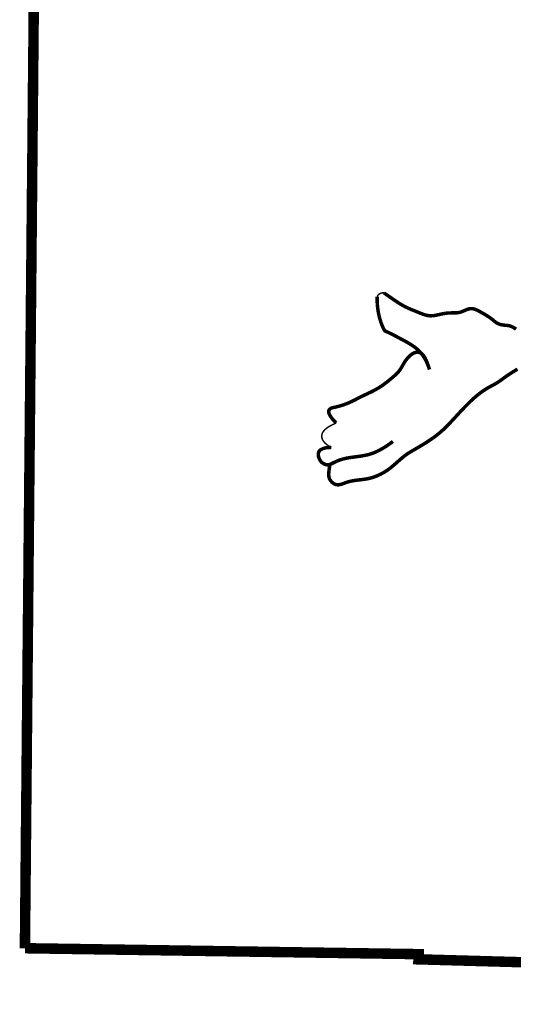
# Model space of a CAD drawing. Header units: feet. Extents: x 24.4 to 32.9, y 2.4 to 13.4.
# Tile 4 of 156: x 31.014 to 31.34, y 3.798 to 4.449. Entities that reach past the tile are written whole.
import ezdxf

# ---------------------------------------------------------------- set-up
doc = ezdxf.new("R2010")
doc.units = ezdxf.units.FT
doc.header["$MEASUREMENT"] = 0
doc.layers.add('BELMONT-BORDER', color=7, linetype='Continuous')
doc.layers.add('FACE', color=7, linetype='Continuous')

msp = doc.modelspace()

# ---------------------------------------------------------------- linework, layer by layer
at = {"layer": 'BELMONT-BORDER', "color": 7, "const_width": 0.00691}
for points in [[(31.0176, 3.83553), (31.0264, 4.77095), (31.29374, 4.7735), (31.29386, 4.76348), (32.10912, 4.74057), (32.10918, 4.75478), (32.25958, 4.7518)], [(31.0176, 3.83553), (31.27777, 3.83162), (31.27766, 3.82819), (31.53666, 3.82097), (31.53647, 3.81584), (31.99811, 3.80193)]]:
    msp.add_lwpolyline(points, dxfattribs=at)
at = {"layer": 'FACE', "color": 7}
for points, const_width in [([(31.25033, 4.2661), (31.25059, 4.26654), (31.25086, 4.26691), (31.25112, 4.26723), (31.25138, 4.26748), (31.25163, 4.26769), (31.25188, 4.26787), (31.25212, 4.26802), (31.25234, 4.26814), (31.25256, 4.26826), (31.25277, 4.26836), (31.253, 4.26844), (31.25325, 4.26851), (31.25356, 4.26856), (31.25391, 4.26858), (31.25435, 4.26858), (31.25486, 4.26856)], 0.000969), ([(31.25486, 4.26856), (31.25704, 4.26704), (31.25949, 4.26534), (31.26153, 4.26393), (31.26324, 4.26278), (31.2647, 4.26183), (31.26596, 4.26104), (31.26711, 4.26036), (31.26822, 4.25975), (31.26929, 4.25921), (31.27034, 4.25871), (31.27137, 4.25825), (31.27239, 4.25781), (31.2734, 4.25739), (31.27442, 4.25698), (31.27544, 4.25656), (31.27648, 4.25613), (31.27752, 4.2557), (31.27857, 4.25527), (31.27961, 4.25487), (31.28063, 4.25449), (31.28163, 4.25416), (31.2826, 4.25388), (31.28353, 4.25366), (31.28442, 4.25351), (31.28527, 4.25344), (31.28609, 4.25342), (31.2869, 4.25346), (31.2877, 4.25354), (31.28851, 4.25366), (31.28932, 4.25381), (31.29016, 4.25398), (31.29102, 4.25417), (31.29191, 4.25437), (31.29282, 4.25457), (31.29375, 4.25475), (31.2947, 4.25493), (31.29566, 4.25508), (31.29662, 4.2552), (31.29759, 4.25528), (31.29856, 4.25532), (31.29953, 4.25534), (31.30049, 4.25534), (31.30145, 4.25534), (31.3024, 4.25537), (31.30334, 4.25544), (31.30427, 4.25557), (31.30519, 4.25577), (31.30609, 4.25606), (31.30698, 4.2564), (31.30786, 4.25678), (31.30874, 4.25716), (31.30961, 4.25752), (31.31047, 4.25783), (31.31135, 4.25805), (31.31222, 4.25816), (31.3131, 4.25814), (31.31399, 4.25799), (31.31488, 4.25775), (31.31577, 4.25741), (31.31665, 4.25702), (31.31753, 4.25657), (31.3184, 4.2561), (31.31925, 4.25561), (31.32009, 4.25513), (31.32092, 4.25466), (31.32172, 4.25419), (31.3225, 4.25372), (31.32325, 4.25326), (31.32397, 4.25279), (31.32466, 4.25233), (31.32532, 4.25186), (31.32594, 4.25139), (31.32653, 4.25092), (31.32709, 4.25046), (31.32764, 4.25002), (31.32817, 4.2496), (31.3287, 4.2492), (31.32923, 4.24883), (31.32977, 4.24851), (31.33032, 4.24823), (31.33089, 4.24799), (31.33147, 4.24779), (31.33205, 4.24762), (31.33265, 4.24749), (31.33325, 4.24738), (31.33385, 4.24729), (31.33446, 4.24722), (31.33506, 4.24716), (31.33568, 4.24711), (31.3363, 4.24705), (31.33693, 4.24696), (31.33759, 4.24683), (31.33827, 4.24665), (31.33897, 4.24641), (31.33971, 4.24609), (31.34049, 4.24568), (31.34131, 4.24518), (31.34216, 4.24459)], 0.0023), ([(31.285, 4.21793), (31.28389, 4.22096), (31.28273, 4.22354), (31.28155, 4.22573), (31.28034, 4.22758), (31.27911, 4.22913), (31.27787, 4.23044), (31.27662, 4.23157), (31.27538, 4.23256), (31.27414, 4.23345), (31.2729, 4.23428), (31.27167, 4.23505), (31.27045, 4.23577), (31.26923, 4.23645), (31.26802, 4.2371), (31.2668, 4.23774), (31.26558, 4.23838), (31.26437, 4.23902), (31.26318, 4.23966), (31.26202, 4.24027), (31.26092, 4.24086), (31.25989, 4.2414), (31.25895, 4.24188), (31.25812, 4.24228), (31.25742, 4.2426), (31.25686, 4.24282), (31.25643, 4.24298), (31.25608, 4.24311), (31.2558, 4.24324), (31.25556, 4.24342), (31.25534, 4.24366), (31.2551, 4.24402), (31.25482, 4.24452), (31.25448, 4.24519), (31.25409, 4.24603), (31.25365, 4.24703), (31.2532, 4.24819), (31.25273, 4.2495), (31.25228, 4.25094), (31.25184, 4.25252), (31.25144, 4.25422), (31.25109, 4.25603), (31.2508, 4.25796), (31.25057, 4.25999), (31.25041, 4.26211), (31.25033, 4.26434), (31.25033, 4.2661)], 0.0023), ([(31.285, 4.21793), (31.28397, 4.22087), (31.28307, 4.22321), (31.28226, 4.22503), (31.28153, 4.22638), (31.28087, 4.22737), (31.28026, 4.22805), (31.27967, 4.22852), (31.2791, 4.22884), (31.27852, 4.22908), (31.27793, 4.22924), (31.27733, 4.22934), (31.27672, 4.22935), (31.2761, 4.22929), (31.27547, 4.22914), (31.27482, 4.22891), (31.27416, 4.22859), (31.27349, 4.22819), (31.27281, 4.2277), (31.27213, 4.22713), (31.27146, 4.22651), (31.2708, 4.22583), (31.27017, 4.22511), (31.26956, 4.22436), (31.26899, 4.22358), (31.26847, 4.22278), (31.26798, 4.22198), (31.26751, 4.22117), (31.26706, 4.22036), (31.2666, 4.21957), (31.26613, 4.21878), (31.26564, 4.21801), (31.26512, 4.21727), (31.26455, 4.21656), (31.26394, 4.21587), (31.2633, 4.21521), (31.26263, 4.21456), (31.26194, 4.21393), (31.26123, 4.21331), (31.26051, 4.2127), (31.25979, 4.2121), (31.25906, 4.21149), (31.25833, 4.21088), (31.2576, 4.21028), (31.25686, 4.20969), (31.25611, 4.2091), (31.25535, 4.20852), (31.25459, 4.20796), (31.25381, 4.2074), (31.25301, 4.20686), (31.2522, 4.20634), (31.25137, 4.20582), (31.25051, 4.20532), (31.24964, 4.20482), (31.24874, 4.20433), (31.24781, 4.20384), (31.24686, 4.20336), (31.24587, 4.20287), (31.24487, 4.20239), (31.24384, 4.2019), (31.24282, 4.20142), (31.24179, 4.20093), (31.24076, 4.20044), (31.23976, 4.19996), (31.23877, 4.19947), (31.23782, 4.19899), (31.23688, 4.1985), (31.23596, 4.19802), (31.23504, 4.19755), (31.23411, 4.19708), (31.23316, 4.19663), (31.23219, 4.19618), (31.23118, 4.19575), (31.23013, 4.19533), (31.22905, 4.19494), (31.22797, 4.19456), (31.22689, 4.19421), (31.22585, 4.19389), (31.22486, 4.19361), (31.22393, 4.19336), (31.2231, 4.19316), (31.22236, 4.193), (31.22171, 4.19286), (31.22115, 4.19274), (31.22065, 4.19261), (31.22021, 4.19246), (31.2198, 4.19227), (31.21942, 4.19202), (31.21906, 4.1917), (31.21871, 4.19129), (31.21844, 4.19074), (31.21834, 4.19003), (31.21849, 4.1891), (31.21898, 4.18794), (31.21988, 4.18648), (31.22129, 4.18471), (31.22328, 4.18257)], 0.0023), ([(31.21908, 4.15484), (31.21876, 4.15283), (31.21853, 4.15114), (31.2184, 4.14973), (31.21835, 4.14856), (31.2184, 4.14757), (31.21853, 4.14672), (31.21876, 4.14598), (31.21908, 4.1453), (31.21949, 4.14465), (31.21998, 4.14402), (31.22054, 4.14344), (31.22116, 4.14292), (31.22184, 4.14247), (31.22256, 4.14212), (31.22332, 4.14187), (31.22409, 4.14175), (31.22489, 4.14175), (31.22571, 4.14187), (31.22654, 4.14208), (31.22741, 4.14236), (31.2283, 4.14268), (31.22923, 4.14302), (31.2302, 4.14337), (31.23121, 4.14369), (31.23226, 4.14397), (31.23334, 4.14422), (31.23445, 4.14442), (31.23557, 4.1446), (31.23669, 4.14476), (31.2378, 4.1449), (31.23889, 4.14503), (31.23994, 4.14515), (31.24095, 4.14528), (31.24192, 4.14541), (31.24288, 4.14555), (31.24384, 4.14572), (31.2448, 4.14592), (31.24578, 4.14616), (31.24679, 4.14644), (31.24786, 4.14677), (31.24898, 4.14717), (31.25015, 4.14763), (31.25137, 4.14816), (31.25263, 4.14876), (31.25391, 4.14943), (31.25522, 4.15019), (31.25655, 4.15103), (31.25788, 4.15195), (31.25921, 4.15296), (31.26054, 4.15404), (31.26185, 4.15516), (31.26315, 4.1563), (31.26443, 4.15743), (31.26567, 4.15853), (31.26689, 4.15957), (31.26806, 4.16053), (31.26919, 4.16139), (31.2703, 4.16217), (31.2714, 4.16289), (31.27252, 4.16358), (31.27368, 4.16426), (31.2749, 4.16496), (31.2762, 4.16571), (31.27759, 4.16651), (31.2791, 4.16741), (31.28071, 4.16838), (31.28238, 4.16943), (31.2841, 4.17054), (31.28583, 4.1717), (31.28755, 4.17291), (31.28923, 4.17415), (31.29085, 4.17541), (31.29238, 4.1767), (31.29384, 4.178), (31.29524, 4.17932), (31.2966, 4.18067), (31.29794, 4.18205), (31.29928, 4.18347), (31.30062, 4.18492), (31.302, 4.18641), (31.30341, 4.18795), (31.30486, 4.18951), (31.30633, 4.19108), (31.30781, 4.19264), (31.30929, 4.19417), (31.31077, 4.19565), (31.31221, 4.19706), (31.31363, 4.19838), (31.315, 4.1996), (31.31633, 4.20073), (31.31761, 4.20175), (31.31884, 4.20269), (31.32003, 4.20354), (31.32117, 4.20432), (31.32227, 4.20503), (31.32333, 4.20566), (31.32434, 4.20624), (31.32531, 4.20678), (31.32627, 4.2073), (31.32721, 4.20781), (31.32817, 4.20833), (31.32913, 4.20889), (31.33013, 4.20951), (31.33116, 4.21019), (31.33226, 4.21097), (31.33347, 4.21185), (31.33484, 4.21284), (31.33643, 4.21396), (31.33829, 4.21521), (31.34049, 4.21661), (31.34308, 4.21817)], 0.0023), ([(31.22328, 4.18257), (31.22087, 4.1815), (31.21886, 4.18043), (31.21721, 4.17935), (31.21591, 4.17826), (31.21493, 4.17718), (31.21425, 4.1761), (31.21386, 4.17502), (31.21372, 4.17396), (31.21382, 4.1729), (31.21414, 4.17187), (31.21467, 4.17086), (31.21541, 4.16988), (31.21632, 4.16895), (31.21741, 4.16807), (31.21865, 4.16724), (31.22004, 4.16648)], 0.000969), ([(31.22004, 4.16648), (31.21693, 4.16628), (31.21463, 4.16574), (31.21304, 4.16494), (31.21205, 4.16395), (31.21156, 4.16283), (31.21144, 4.16166), (31.2116, 4.1605), (31.21193, 4.15944), (31.21233, 4.15852), (31.21278, 4.15774), (31.21327, 4.1571), (31.21378, 4.15657), (31.2143, 4.15614), (31.21483, 4.1558), (31.21534, 4.15553), (31.21584, 4.15532), (31.21631, 4.15517), (31.21676, 4.15505), (31.21719, 4.15498), (31.21762, 4.15496), (31.21805, 4.15498), (31.21848, 4.15505), (31.21893, 4.15517), (31.2194, 4.15533), (31.2199, 4.15553), (31.22043, 4.15577), (31.22099, 4.15604), (31.22158, 4.15634), (31.2222, 4.15665), (31.22285, 4.15696), (31.22354, 4.15728), (31.22425, 4.15759), (31.22499, 4.15789), (31.22577, 4.15817), (31.22657, 4.15843), (31.22742, 4.15869), (31.2283, 4.15892), (31.22923, 4.15914), (31.23019, 4.15935), (31.2312, 4.15954), (31.23225, 4.15971), (31.23334, 4.15988), (31.23446, 4.16003), (31.2356, 4.16019), (31.23676, 4.16034), (31.23793, 4.16049), (31.23909, 4.16066), (31.24025, 4.16083), (31.2414, 4.16103), (31.24253, 4.16124), (31.24367, 4.16149), (31.24482, 4.16178), (31.24598, 4.16211), (31.24716, 4.16251), (31.24838, 4.16297), (31.24963, 4.16351), (31.25092, 4.16412), (31.25226, 4.16482), (31.25362, 4.16559), (31.25502, 4.16643), (31.25644, 4.16733), (31.25788, 4.1683), (31.25932, 4.16932), (31.26078, 4.17038)], 0.0023)]:
    msp.add_lwpolyline(points, dxfattribs=dict(at, const_width=const_width))

doc.saveas('drawing.dxf')
